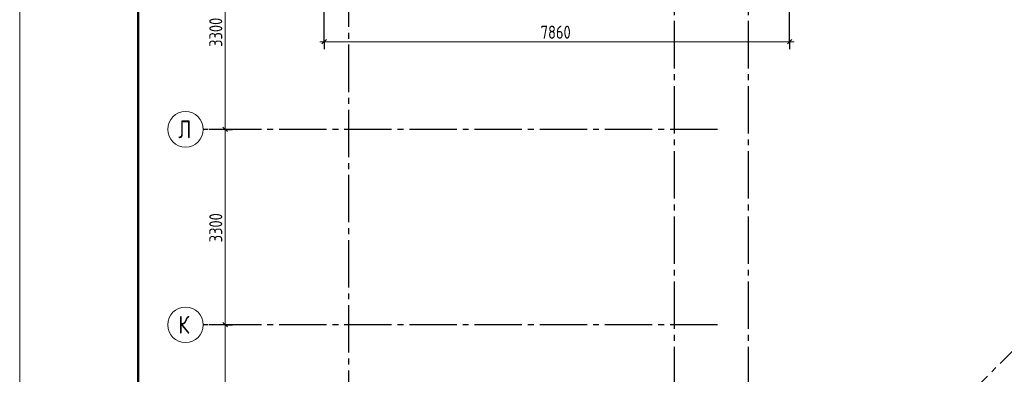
# Model space of a CAD drawing. Header units: millimetres. Extents: x 0 to 34506, y 0 to 42000.
# Tile 8 of 17: x 0 to 16626, y 24634 to 30621. Entities that reach past the tile are written whole.
import ezdxf

# ---------------------------------------------------------------- set-up
doc = ezdxf.new("R2010")
doc.units = ezdxf.units.MM
doc.linetypes.add('______5', pattern=[1100, 800, -100, 100, -100])
doc.layers.add('Standard', color=7, linetype='Continuous', lineweight=25)
doc.layers.add('Оси', color=40, linetype='______5', lineweight=18)
doc.styles.add('GOST 2.304-81', font='txt')
doc.styles.add('ISOCPEUR', font='txt')

msp = doc.modelspace()

# ---------------------------------------------------------------- linework, layer by layer
at = {"layer": 'Standard', "color": 7, "linetype": 'Continuous', "lineweight": 13, "transparency": 33554687}
for p, q in [((3471, 28770), (3471, 32070)), ((5141, 30250), (5066, 30250)), ((13001, 30250), (5141, 30250)), ((13001, 30250), (13076, 30250)), ((3471, 25470), (3471, 28770)), ((3471, 22170), (3471, 25470))]:
    msp.add_line(p, q, dxfattribs=at)
at = {"layer": 'Standard', "color": 251, "linetype": 'Continuous', "lineweight": -3, "true_color": 0x656565, "transparency": 33554687}
for p, q in [((5141, 30250), (5141, 31550)), ((13001, 30250), (13001, 31550)), ((5141, 30250), (5141, 30375)), ((13001, 30250), (13001, 30375)), ((5141, 30250), (5141, 30125)), ((13001, 30250), (13001, 30125)), ((3471, 28770), (3346, 28770)), ((3471, 28770), (3596, 28770)), ((3471, 25470), (3346, 25470)), ((3471, 25470), (3596, 25470))]:
    msp.add_line(p, q, dxfattribs=at)
at = {"layer": 'Standard', "color": 7, "linetype": 'Continuous', "lineweight": 25, "transparency": 33554687}
for p, q in [((5178, 30288), (5103, 30212)), ((13038, 30288), (12963, 30212)), ((3508, 28733), (3433, 28808)), ((3508, 25433), (3433, 25508))]:
    msp.add_line(p, q, dxfattribs=at)
at = {"layer": 'Standard', "color": 7, "linetype": 'Continuous', "lineweight": 13, "transparency": 33554687}
msp.add_lwpolyline([(0, 0), (29700, 0), (29700, 42000), (0, 42000), (0, 0)], close=True, dxfattribs=at)
at = {"layer": 'Standard', "color": 7, "linetype": 'Continuous', "lineweight": 50, "transparency": 33554687}
msp.add_lwpolyline([(2000, 41500), (29200, 41500), (29200, 500), (2000, 500), (2000, 41500)], close=True, dxfattribs=at)
at = {"layer": 'Standard', "color": 251, "linetype": 'Continuous', "lineweight": -3, "true_color": 0x656565, "transparency": 33554687}
for points in [[(3471, 28770), (3454, 28770), (3454, 28770), (3454, 28770), (3454, 28770), (3454, 28770), (3454, 28770), (3200, 28770)], [(3471, 25470), (3454, 25470), (3454, 25470), (3454, 25470), (3454, 25470), (3454, 25470), (3454, 25470), (3454, 25470), (3454, 25470), (3200, 25470)]]:
    msp.add_lwpolyline(points, dxfattribs=at)
at = {"layer": 'Оси', "color": 8, "linetype": '______5', "lineweight": -3, "transparency": 33554687}
for p, q in [((11051, 40500), (11051, 7060)), ((12301, 40500), (12301, 7060)), ((5551, 40100), (5551, 7060)), ((11781, 28770), (3100, 28770)), ((5665, 13927), (17398, 25660)), ((11781, 25470), (3100, 25470))]:
    msp.add_line(p, q, dxfattribs=at)
at = {"layer": 'Оси', "color": 7, "linetype": 'Continuous', "lineweight": 13, "transparency": 33554687}
for centre in [(2800, 28770), (2800, 25470)]:
    msp.add_circle(centre, 300, dxfattribs=at)

# ---------------------------------------------------------------- texts
at = {"layer": 'Standard', "color": 7, "linetype": 'Continuous', "lineweight": 25, "transparency": 33554687, "char_height": 220, "width": 641.48, "attachment_point": 7, "rotation": 90, "style": 'GOST 2.304-81'}
for insert in [(3421, 30162), (3421, 26862)]:
    msp.add_mtext('3300', dxfattribs=dict(at, insert=insert))
at = {"layer": 'Standard', "color": 7, "linetype": 'Continuous', "lineweight": 25, "transparency": 33554687, "insert": (8797, 30300), "char_height": 220, "width": 672.63, "attachment_point": 7, "style": 'GOST 2.304-81'}
msp.add_mtext('7860', dxfattribs=at)
at = {"layer": 'Оси', "color": 7, "linetype": 'Continuous', "lineweight": 25, "transparency": 33554687, "char_height": 300, "width": 359.83, "attachment_point": 7, "style": 'ISOCPEUR'}
for s, insert in [('\\W0.80;Л', (2680, 28620)), ('\\W0.80;К', (2680, 25320))]:
    msp.add_mtext(s, dxfattribs=dict(at, insert=insert))

doc.saveas('drawing.dxf')
